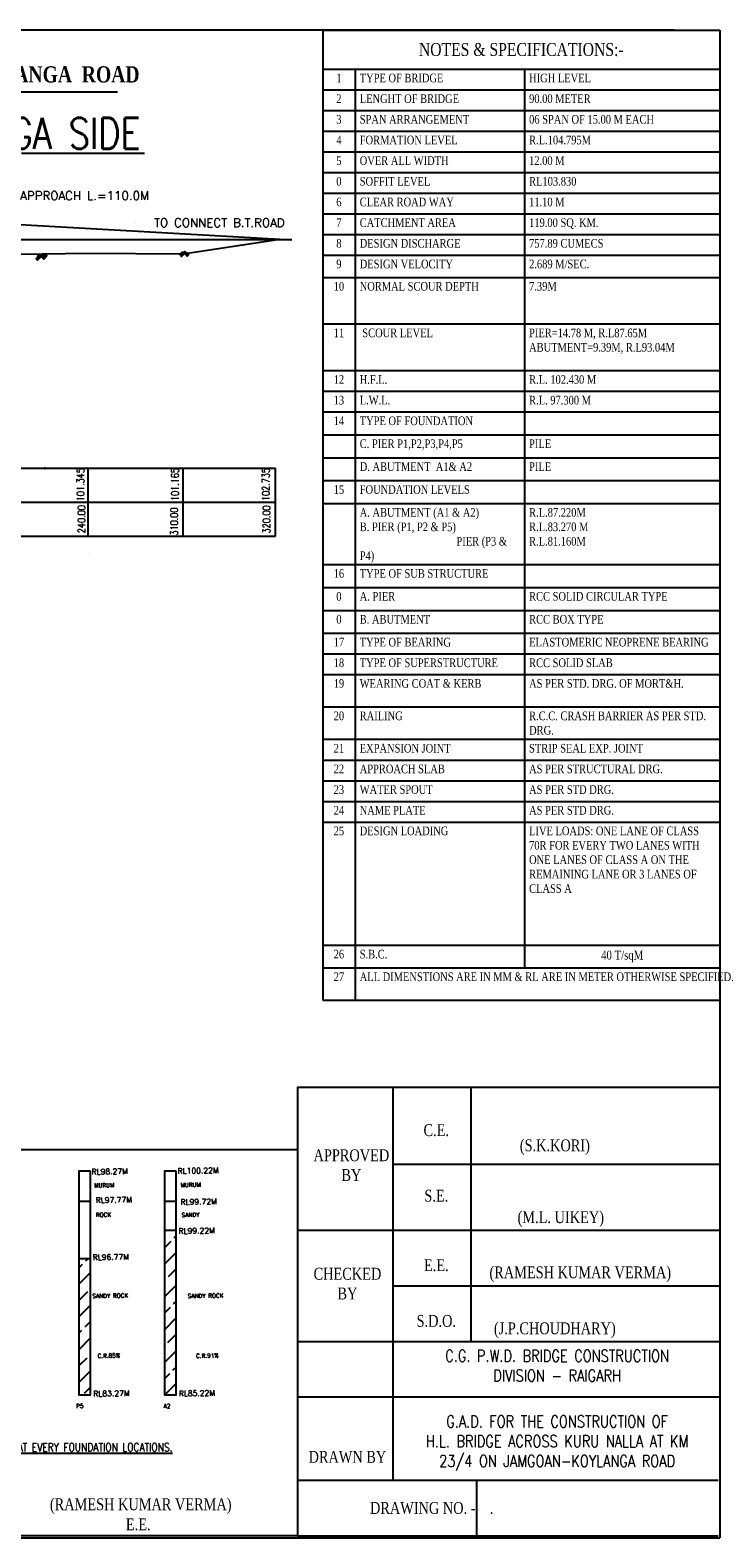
# Model space of a CAD drawing. Header units: metres. Extents: x -1840 to 884, y 14 to 537.
# Tile 10 of 10: x 714 to 884, y 164 to 537. Entities that reach past the tile are written whole.
import ezdxf
from ezdxf.enums import TextEntityAlignment as Align

# ---------------------------------------------------------------- set-up
doc = ezdxf.new("R2010")
doc.units = ezdxf.units.M
doc.header["$LTSCALE"] = 0.1
doc.header["$PDMODE"] = 34
doc.header["$PDSIZE"] = 0.25
doc.layers.add('TEXT', color=7, linetype='Continuous')
doc.styles.add('ROMANS', font='romans.shx', dxfattribs={"width": 0.8})
doc.styles.get("Standard").update_dxf_attribs({"font": 'times.ttf', "width": 0.8, "height": 0.6})
doc.styles.add('tEXT', font='romans.shx')
doc.dimstyles.new('1-100', dxfattribs={"dimscale": 0.8, "dimtxt": 0.2, "dimasz": 0.15, "dimexe": 0.05, "dimexo": 0.2, "dimgap": 0.1, "dimtad": 1, "dimdec": 0, "dimlfac": 1000, "dimzin": 1, "dimdsep": 46, "dimtxsty": 'ROMANS', "dimblk": 'OBLIQUE', "dimcen": 0.2, "dimadec": 0, "dimazin": 0, "dimtfac": 1, "dimtdec": 0, "dimtmove": 0, "dimatfit": 3, "dimldrblk": 'OPEN30', "dimfxl": 1, "dimarcsym": 0})

# ---------------------------------------------------------------- blocks, each defined once
blk = doc.blocks.new('_Oblique')
at = {"color": 0, "linetype": 'ByBlock', "lineweight": -2}
blk.add_line((-0.5, -0.5), (0.5, 0.5), dxfattribs=at)
blk = doc.blocks.new('_Open30')
at = {"color": 0, "linetype": 'ByBlock', "lineweight": -2}
for p, q in [((-1, 0.27), (0, 0)), ((0, 0), (-1, -0.27)), ((0, 0), (-1, 0))]:
    blk.add_line(p, q, dxfattribs=at)
blk = doc.blocks.new('*T76')
at = {"color": 0, "linetype": 'ByBlock', "lineweight": -2, "transparency": 16777216}
for p, q in [((0, 0), (98.11, 0)), ((0, 0), (0, -239.8)), ((98.11, 0), (98.11, -239.8)), ((0, -9.62), (98.11, -9.62)), ((8.02, -9.62), (8.02, -239.8)), ((49.86, -9.62), (49.86, -231.79)), ((0, -14.73), (98.11, -14.73)), ((0, -19.84), (98.11, -19.84)), ((0, -24.95), (98.11, -24.95)), ((0, -30.06), (98.11, -30.06)), ((0, -35.16), (98.11, -35.16)), ((0, -40.27), (98.11, -40.27)), ((0, -45.38), (98.11, -45.38)), ((0, -50.49), (98.11, -50.49)), ((0, -55.6), (98.11, -55.6)), ((0, -61.11), (98.11, -61.11)), ((0, -72.63), (98.11, -72.63)), ((0, -84.15), (98.11, -84.15)), ((0, -89.26), (98.11, -89.26)), ((0, -94.37), (98.11, -94.37)), ((0, -100.03), (98.11, -100.03)), ((0, -105.69), (98.11, -105.69)), ((0, -111.35), (98.11, -111.35)), ((0, -117.01), (98.11, -117.01)), ((0, -132.09), (98.11, -132.09)), ((0, -137.76), (98.11, -137.76)), ((0, -143.42), (98.11, -143.42)), ((0, -149.08), (98.11, -149.08)), ((0, -154.19), (98.11, -154.19)), ((0, -159.29), (98.11, -159.29)), ((0, -167.3), (98.11, -167.3)), ((0, -175.3), (98.11, -175.3)), ((0, -180.41), (98.11, -180.41)), ((0, -185.52), (98.11, -185.52)), ((0, -190.63), (98.11, -190.63)), ((0, -195.74), (98.11, -195.74)), ((0, -226.19), (98.11, -226.19)), ((0, -231.79), (98.11, -231.79)), ((0, -239.8), (98.11, -239.8))]:
    blk.add_line(p, q, dxfattribs=at)
at = {"color": 0, "transparency": 16777216}
for s, insert, char_height, width, attachment_point in [('NOTES & SPECIFICATIONS:-', (49.05, -4.81), 3.2062, 95.849, 5), ('1', (4.01, -10.75), 2.14, 5.7652, 2), ('TYPE OF BRIDGE', (9.15, -10.75), 2.1375, 39.5848, 1), ('HIGH LEVEL', (50.99, -10.75), 2.137, 45.9847, 1), ('2', (4.01, -15.86), 2.14, 5.7652, 2), ('LENGHT OF BRIDGE', (9.15, -15.86), 2.1375, 39.5848, 1), ('90{\\fTimes New Roman Baltic|b0|i0|c186|p18;.00 METER}', (50.99, -15.86), 2.1375, 45.9847, 1), ('3', (4.01, -20.97), 2.14, 5.7652, 2), ('SPAN ARRANGEMENT', (9.15, -20.97), 2.1375, 39.5848, 1), ('{\\fTimes New Roman Baltic|b0|i0|c186|p18;0}6{\\fTimes New Roman Baltic|b0|i0|c186|p18; SPAN OF 15.00 M EACH}', (50.99, -20.97), 2.13746, 45.9847, 1), ('4', (4.01, -26.08), 2.14, 5.7652, 2), ('FORMATION LEVEL', (9.15, -26.08), 2.1375, 39.5848, 1), ('R.L.104.795M', (50.99, -26.08), 2.1375, 45.9847, 1), ('5', (4.01, -31.18), 2.14, 5.7652, 2), ('OVER ALL WIDTH', (9.15, -31.18), 2.1375, 39.5848, 1), ('12.00 M', (50.99, -31.18), 2.137, 45.9847, 1), ('0', (4.01, -36.29), 2.14, 5.7652, 2), ('SOFFIT LEVEL', (9.15, -36.29), 2.1375, 39.5848, 1), ('{\\fTimes New Roman Baltic|b0|i0|c186|p18;RL103.8}30', (50.99, -36.29), 2.1375, 45.9847, 1), ('6', (4.01, -41.4), 2.14, 5.7652, 2), ('CLEAR ROAD WAY', (9.15, -41.4), 2.1375, 39.5848, 1), ('11.10{\\fTimes New Roman Baltic|b0|i0|c186|p18; M}', (50.99, -41.4), 2.1375, 45.9847, 1), ('7', (4.01, -46.51), 2.14, 5.7652, 2), ('CATCHMENT AREA', (9.15, -46.51), 2.1375, 39.5848, 1), ('119.00 SQ. KM.', (50.99, -46.51), 2.1375, 45.9847, 1), ('8', (4.01, -51.62), 2.14, 5.7652, 2), ('DESIGN DISCHARGE', (9.15, -51.62), 2.1375, 39.5848, 1), ('757.89 CUMECS', (50.99, -51.62), 2.1375, 45.9847, 1), ('9', (4.01, -56.73), 2.14, 5.7652, 2), ('DESIGN VELOCITY', (9.15, -56.73), 2.1375, 39.5848, 1), ('2.689 M/SEC.', (50.99, -56.73), 2.1375, 45.9847, 1), ('10', (4.01, -62.24), 2.137, 5.7652, 2), ('NORMAL SCOUR DEPTH', (9.15, -62.24), 2.1375, 39.5848, 1), ('7.39M', (50.99, -62.24), 2.137, 45.9847, 1), ('11', (4.01, -73.76), 2.137, 5.7652, 2), ('{\\fTimes New Roman Baltic|b0|i0|c186|p18; SCOUR }LEVEL', (9.15, -73.76), 2.1375, 39.5848, 1), ('PIER=14.78 M, R.L87.65M           ABUTMENT=9.39M, R.L93.04M ', (50.99, -73.76), 2.1375, 45.9847, 1), ('12', (4.01, -85.28), 2.137, 5.7652, 2), ('H.F.L.', (9.15, -85.28), 2.137, 39.5848, 1), ('R.L. 102.430 M', (50.99, -85.28), 2.1375, 45.9847, 1), ('13', (4.01, -90.39), 2.137, 5.7652, 2), ('L.W.L.', (9.15, -90.39), 2.137, 39.5848, 1), ('R.L. 97.300 M', (50.99, -90.39), 2.1375, 45.9847, 1), ('14', (4.01, -95.5), 2.137, 5.7652, 2), ('TYPE OF FOUNDATION', (9.15, -95.5), 2.1375, 39.5848, 1), ('{\\fTimes New Roman Baltic|b0|i0|c186|p18;C. PIER P1,P2,P3,P4},P5', (9.15, -101.16), 2.1375, 39.5848, 1), ('PILE', (50.99, -101.16), 2.137, 45.9847, 1), ('D. ABUTMENT  A1& A2', (9.15, -106.82), 2.1375, 39.5848, 1), ('PILE', (50.99, -106.82), 2.137, 45.9847, 1), ('15', (4.01, -112.48), 2.137, 5.7652, 2), ('FOUNDATION LEVELS', (9.15, -112.48), 2.1375, 39.5848, 1), ('A. ABUTMENT (A1 & A2)              B{\\fTimes New Roman Baltic|b0|i0|c186|p18;. PIER }({\\fTimes New Roman Baltic|b0|i0|c186|p18;P1, P2} & {\\fTimes New Roman Baltic|b0|i0|c186|p18;P5}){\\fTimes New Roman Baltic|b0|i0|c186|p18;                                           }                   {\\fTimes New Roman Baltic|b0|i0|c186|p18;PIER }({\\fTimes New Roman Baltic|b0|i0|c186|p18;P3} &{\\fTimes New Roman Baltic|b0|i0|c186|p18; P4}){\\fTimes New Roman Baltic|b0|i0|c186|p18; }', (9.15, -118.14), 2.13746, 39.5848, 1), ('R.L.87.220M                                     {\\fTimes New Roman Baltic|b0|i0|c186|p18;R}.{\\fTimes New Roman Baltic|b0|i0|c186|p18;L}.{\\fTimes New Roman Baltic|b0|i0|c186|p18;83.270 M                                         R}.{\\fTimes New Roman Baltic|b0|i0|c186|p18;L}.{\\fTimes New Roman Baltic|b0|i0|c186|p18;81.160M}', (50.99, -118.14), 2.13746, 45.9847, 1), ('{\\fTimes New Roman Baltic|b0|i0|c186|p18;16', (4.01, -133.22), 2.1375, 5.7652, 2), ('TYPE OF SUB STRUCTURE', (9.15, -133.22), 2.1375, 39.5848, 1), ('0', (4.01, -138.88), 2.14, 5.7652, 2), ('A. PIER', (9.15, -138.88), 2.137, 39.5848, 1), ('RCC SOLID CIRCULAR TYPE', (50.99, -138.88), 2.1375, 45.9847, 1), ('0', (4.01, -144.55), 2.14, 5.7652, 2), ('B. ABUTMENT', (9.15, -144.55), 2.1375, 39.5848, 1), ('{\\fTimes New Roman Baltic|b0|i0|c186|p18;RCC }BOX{\\fTimes New Roman Baltic|b0|i0|c186|p18; TYPE}', (50.99, -144.55), 2.1375, 45.9847, 1), ('17', (4.01, -150.21), 2.137, 5.7652, 2), ('TYPE OF BEARING', (9.15, -150.21), 2.1375, 39.5848, 1), ('ELASTOMERIC NEOPRENE BEARING', (50.99, -150.21), 2.1375, 45.9847, 1), ('18', (4.01, -155.31), 2.137, 5.7652, 2), ('TYPE OF SUPERSTRUCTURE', (9.15, -155.31), 2.1375, 39.5848, 1), ('RCC SOLID SLAB', (50.99, -155.31), 2.1375, 45.9847, 1), ('19', (4.01, -160.42), 2.137, 5.7652, 2), ('{\\fTimes New Roman Baltic|b0|i0|c186|p18;WEARING COAT} & KERB', (9.15, -160.42), 2.1375, 39.5848, 1), ('AS PER STD. DRG. OF MORT&H.', (50.99, -160.42), 2.1375, 45.9847, 1), ('20', (4.01, -168.43), 2.137, 5.7652, 2), ('RAILING', (9.15, -168.43), 2.137, 39.5848, 1), ('{\\fTimes New Roman Baltic|b0|i0|c186|p18;R.C.C. }CRASH BARRIER{\\fTimes New Roman Baltic|b0|i0|c186|p18; AS PER STD. DRG.}', (50.99, -168.43), 2.13746, 45.9847, 1), ('21', (4.01, -176.43), 2.137, 5.7652, 2), ('EXPANSION JOINT ', (9.15, -176.43), 2.1375, 39.5848, 1), ('STRIP SEAL EXP. JOINT', (50.99, -176.43), 2.1375, 45.9847, 1), ('22', (4.01, -181.54), 2.137, 5.7652, 2), ('APPROACH SLAB', (9.15, -181.54), 2.1375, 39.5848, 1), ('AS PER STRUCTURAL DRG.', (50.99, -181.54), 2.1375, 45.9847, 1), ('23', (4.01, -186.65), 2.137, 5.7652, 2), ('WATER SPOUT', (9.15, -186.65), 2.1375, 39.5848, 1), ('AS PER STD DRG.', (50.99, -186.65), 2.1375, 45.9847, 1), ('24', (4.01, -191.76), 2.137, 5.7652, 2), ('NAME PLATE', (9.15, -191.76), 2.137, 39.5848, 1), ('AS PER STD DRG.', (50.99, -191.76), 2.1375, 45.9847, 1), ('25', (4.01, -196.86), 2.137, 5.7652, 2), ('DESIGN LOADING  ', (9.15, -196.86), 2.1375, 39.5848, 1), ('{\\fTimes New Roman Baltic|b0|i0|c186|p18;LIVE LOADS: }ONE LANE OF CLASS 70R FOR EVERY TWO LANES WITH ONE LANES OF CLASS A ON THE REMAINING LANE OR 3 LANES OF CLASS A', (50.99, -196.86), 2.13746, 45.9847, 1), ('26', (4.01, -227.32), 2.137, 5.7652, 2), ('S.B.C.', (9.15, -227.32), 2.137, 39.5848, 1), ('40 T/sqM', (73.99, -228.99), 2.196, 45.9847, 5), ('27', (4.01, -232.92), 2.137, 5.7652, 2), ('{\\fTimes New Roman Baltic|b0|i0|c186|p18;\\C256;ALL DIMENS\\fTimes New Roman Baltic|b0|i0|c0|p18;T\\fTimes New Roman Baltic|b0|i0|c186|p18;IONS ARE IN MM & RL ARE IN METER OTHERWISE SPECIFIED.}', (9.15, -232.92), 2.13746, 87.8266, 1)]:
    blk.add_mtext(s, dxfattribs=dict(at, insert=insert, char_height=char_height, width=width, attachment_point=attachment_point))

msp = doc.modelspace()

# ---------------------------------------------------------------- hatches: boundary and pattern name
at = {"linetype": 'ByBlock', "transparency": 33554539}
h = msp.add_hatch(dxfattribs=at)
h.set_pattern_fill('JIS_STN_2.5', color=0, scale=2.290055)
h.set_pattern_definition([(45, (505.444, 208.72), (-4.04828, 4.04828), []), (45, (509.486, 208.72), (-4.04828, 4.04828), [2.74807, -1.14503])])
h.paths.add_polyline_path([(654.0249, 247.4456), (651.1199, 247.4456), (651.1199, 199.5748), (654.0249, 199.5748)])
h.paths.add_polyline_path([(672.6786, 247.4456), (669.7735, 247.4456), (669.7735, 199.5748), (672.6786, 199.5748)])
h.paths.add_polyline_path([(693.32, 233.275), (690.4149, 233.275), (690.4149, 199.5748), (693.32, 199.5748)])
h.paths.add_polyline_path([(728.9454, 233.275), (726.0403, 233.275), (726.0403, 199.5748), (728.9454, 199.5748)])
h.paths.add_polyline_path([(750.0764, 240.2172), (747.1714, 240.2172), (747.1714, 199.5748), (750.0764, 199.5748)])

# ---------------------------------------------------------------- linework, layer by layer
at = {"linetype": 'Continuous'}
for p, q in [((873.1742, 536.8792), (376.3865, 536.8792)), ((407.9075, 521.623), (735.6172, 521.623)), ((740.0447, 489.3569), (740.0447, 489.3569)), ((716.4932, 479.5568), (716.4932, 479.5568)), ((884.3962, 308.7823), (884.3962, 303.3626)), ((780.1075, 275.5682), (780.1075, 164.6816)), ((803.6115, 275.6677), (803.6115, 240.2211)), ((803.6115, 240.3207), (803.6115, 212.7405)), ((803.6115, 212.7405), (803.6115, 178.4219)), ((780.1075, 164.6816), (824.2525, 164.6816)), ((824.2525, 164.6816), (883.946, 164.6816))]:
    msp.add_line(p, q, dxfattribs=at)
at = {"color": 0, "linetype": 'ByBlock'}
for p, q in [((699.9188, 489.5286), (778.6421, 485.0205)), ((778.6421, 485.0205), (453.8213, 485.0205)), ((884.3962, 297.2628), (884.3962, 164.1948)), ((822.8582, 275.5682), (822.8582, 212.7405)), ((376.3865, 164.1948), (884.3962, 164.1948))]:
    msp.add_line(p, q, dxfattribs=at)
for p, q in [((715.4437, 480.2863), (716.243, 481.0856)), ((715.6057, 480.1244), (716.5302, 481.0489)), ((715.7272, 480.8955), (716.4026, 481.5709)), ((715.7676, 479.9624), (716.8186, 481.0134)), ((715.8892, 480.7336), (716.6885, 481.5329)), ((716.0511, 480.5717), (716.9756, 481.4962)), ((716.213, 480.4097), (717.264, 481.4607)), ((717.5488, 480.1244), (716.7392, 480.934)), ((717.7108, 480.2863), (717.006, 480.9911)), ((717.8324, 480.4097), (717.0227, 481.2194)), ((717.9943, 480.5717), (717.1846, 481.3813)), ((717.8727, 480.4482), (717.3717, 480.9492)), ((718.1562, 480.7336), (717.4514, 481.4384)), ((718.3181, 480.8955), (717.8172, 481.3965)), ((750.8822, 481.3492), (751.5575, 482.0245)), ((751.0441, 481.1873), (751.8434, 481.9866)), ((751.2061, 481.0254), (752.1306, 481.9499)), ((751.368, 480.8634), (752.419, 481.9144)), ((752.6462, 481.7596), (752.1452, 482.2606)), ((752.9873, 480.8634), (752.1776, 481.6731)), ((753.1492, 481.0254), (752.3396, 481.835)), ((753.3112, 481.1873), (752.6064, 481.8921)), ((396.4585, 428.5788), (774.658, 428.5788)), ((387.2737, 420.1858), (774.658, 420.1858)), ((387.5722, 411.829), (774.658, 411.829))]:
    msp.add_line(p, q)
at = {"ltscale": 2}
for p, q in [((780.1075, 275.5682), (884.3962, 275.5682)), ((803.6115, 256.5744), (884.3962, 256.5744)), ((780.1075, 240.2211), (884.3962, 240.2211)), ((803.6115, 226.4808), (884.3962, 226.4808)), ((780.1075, 212.7405), (884.3962, 212.7405)), ((780.1075, 199.0664), (884.3962, 199.0664)), ((780.1075, 178.4219), (883.946, 178.4219)), ((824.2525, 178.4219), (824.2525, 164.6816))]:
    msp.add_line(p, q, dxfattribs=at)
at = {"color": 0}
for p, q in [((726.0403, 247.4456), (728.9454, 247.4456)), ((747.1714, 247.4456), (750.0764, 247.4456)), ((747.1714, 240.2172), (750.0764, 240.2172)), ((726.0403, 233.275), (728.9454, 233.275))]:
    msp.add_line(p, q, dxfattribs=at)
at = {"color": 0, "linetype": 'ByBlock'}
for points in [[(671.949, 479.3256), (705.5602, 481.4229), (728.3532, 481.7654), (751.8434, 481.5495), (774.658, 485.0699)], [(751.5055, 481.9726), (751.8434, 481.9866)], [(751.8434, 481.9866), (752.3607, 482.0451)]]:
    msp.add_lwpolyline(points, dxfattribs=at)
at = {"color": 1}
for points in [[(728.3532, 411.829), (728.3532, 428.5788)], [(751.8434, 411.829), (751.8434, 411.829), (751.8434, 428.5788)], [(774.658, 411.829), (774.658, 411.829), (774.658, 428.5788)]]:
    msp.add_lwpolyline(points, dxfattribs=at)
msp.add_lwpolyline([(728.3532, 407.8484), (728.3532, 407.8484)], close=True, dxfattribs=at)
at = {"color": 0, "linetype": 'ByBlock'}
msp.add_lwpolyline([(629.5177, 260.2149), (780.1075, 260.2149), (780.1075, 164.6816), (629.5177, 164.6816)], close=True, dxfattribs=at)
at = {"color": 0}
for points in [[(728.9454, 254.8733), (726.0403, 254.8733), (726.0403, 199.5748), (728.9454, 199.5748)], [(750.0764, 254.8733), (747.1714, 254.8733), (747.1714, 199.5748), (750.0764, 199.5748)]]:
    msp.add_lwpolyline(points, close=True, dxfattribs=at)
at = {"color": 1}
msp.add_point((717.7501, 428.5788), dxfattribs=at)

# ---------------------------------------------------------------- block references
msp.add_blockref('*T76', (786.2901, 536.8792))

# ---------------------------------------------------------------- texts
at = {"style": 'ROMANS', "width": 0.8}
for s, p in [('101.345', (727.9265, 428.6119)), ('101.165', (751.2711, 428.6564)), ('102.735', (773.7051, 428.6562)), ('240.00', (728.1564, 419.4467)), ('310.00', (751.0944, 418.8669)), ('320.00', (773.8615, 419.3892))]:
    msp.add_text(s, height=1.83204, rotation=90, dxfattribs=at).set_placement(p, align=Align.BOTTOM_RIGHT)
at = {"lineweight": -3, "insert": (409.1608, 527.9486), "char_height": 4.0061049, "width": 474.858934, "attachment_point": 1}
msp.add_mtext('{\\fTimes New Roman|b1|i0|c0|p18;GENERAL ARRANGEMENT DRAWING  FOR THE CONSTRUCTION OF H.L. BRIDGE ACROSS KURU NALLA  ON JAMGOAN- KOYLANGA  ROAD}', dxfattribs=at)
at = {"insert": (741.322, 511.3705), "char_height": 7.623084, "width": 74.052694, "attachment_point": 6, "style": 'ROMANS'}
msp.add_mtext('KOYLANGA SIDE', dxfattribs=at)
at = {"linetype": 'Continuous', "char_height": 1.113336, "attachment_point": 1, "style": 'tEXT'}
for s, insert in [(' \\P {\\H1.91912x;APPROACH L.=110.0M}', (710.8224, 498.9019)), (' \\P {\\H1.91912x;TO CONNECT B.T.ROAD}', (743.8656, 492.213))]:
    msp.add_mtext(s, dxfattribs=dict(at, insert=insert))
at = {"ltscale": 2, "char_height": 2.93127}
for s, insert, width, attachment_point in [('C.E.', (814.35, 264.9472), 19.784556, 5), ('{\\fTimes New Roman|b0|i0|c0|p18;\\H1x;(S.K.KORI)}', (843.643, 262.6869), 30.403924, 2), ('APPROVED \\PBY', (793.3801, 256.3204), 30.403924, 5), ('S.E.', (814.35, 248.7444), 19.784556, 5), ('{\\fTimes New Roman Baltic|b0|i0|c186|p18;\\H0.2857x;\\P\\pi-8.7938,l11.725,t11.725;\\fTimes New Roman|b0|i0|c0|p18;\\H3.5002x;(M.L.^IUIKEY)}', (843.643, 246.3336), 30.403924, 2), ('CHECKED \\PBY', (792.407, 227.0239), 30.403924, 5), ('E.E.', (814.35, 231.5551), 19.784556, 5), ('{\\H0.2857x;\\P\\fTimes New Roman|b0|i0|c0|p18;\\H3.50018x;(RAMESH KUMAR VERMA)}', (849.9253, 232.6869), 45.593717, 2), ('S.D.O.', (814.35, 217.8036), 19.784556, 5), ('{\\H0.2857x;\\P\\fTimes New Roman|b0|i0|c0|p18;\\H3.50018x;(J.P.CHOUDHARY)}', (843.643, 218.8529), 30.403924, 2), ('\\A1;{\\Fromant|c0;\\C256;C.G. P.W.D. BRIDGE CONSTRUCTION\\PDIVISION - RAIGARH}', (844.1968, 206.7407), 79.478047, 5), ('\\A1;{\\Fromant|c0;G.A.D. FOR THE CONSTRUCTION OF\\PH.L. BRIDGE ACROSS KURU NALLA AT KM 23/4 ON JAMGOAN-KOYLANGA ROAD}', (844.1968, 187.5822), 79.478047, 5), ('{\\H0.2857x;\\P}DRAWN BY', (792.3943, 187.0726), 30.403924, 2), ('{\\H0.2857x;\\P\\fTimes New Roman|b0|i0|c0|p18;\\H3.50018x;(RAMESH KUMAR VERMA)}', (741.3422, 175.3584), 45.593717, 2), ('DRAWING NO. -    .', (813.2221, 171.5518), 50.208815, 5), ('E.E.', (740.7213, 167.4977), 19.784556, 5)]:
    msp.add_mtext(s, dxfattribs=dict(at, insert=insert, width=width, attachment_point=attachment_point))
at = {"linetype": 'Continuous', "attachment_point": 1, "rotation": 0.988456, "style": 'tEXT'}
for s, insert, char_height in [('{\\H1.3377x;RL98.27M} ', (729.1856, 255.3671), 1.027145), ('{\\H1.3377x;RL100.22M} ', (750.4368, 255.572), 1.027145), ('MURUM ', (729.8039, 251.8263), 1.02715), ('MURUM ', (751.1863, 251.9269), 1.02715), ('{\\H1.3377x;RL97.77M} ', (730.1991, 248.3393), 1.027145), ('RL99.72M ', (751.168, 247.8967), 1.374), ('ROCK ', (730.2542, 244.5302), 1.02715), ('SANDY  ', (751.4373, 244.5131), 1.02715), ('RL99.22M ', (750.6624, 240.7174), 1.374), ('{\\H1.3377x;RL96.77M} ', (729.4564, 234.2035), 1.027145), ('SANDY ROCK ', (729.4075, 224.4729), 1.027145), ('SANDY ROCK ', (752.9446, 224.4729), 1.027145), ('\\pi-3.9129,l4.9401,t4.9401;C.R.85%', (729.6284, 209.6699), 1.027145), ('\\pi-3.9129,l4.9401,t4.9401;C.R.91%', (753.9759, 209.6699), 1.027145), ('RL83.27M ', (729.6153, 200.4971), 1.374), ('RL85.22M ', (750.7238, 200.5559), 1.374), ('P5', (725.3841, 197.2908), 1.02715), ('A2', (746.981, 197.2908), 1.02715)]:
    msp.add_mtext(s, dxfattribs=dict(at, insert=insert, char_height=char_height))
at = {"layer": 'TEXT', "insert": (697.409, 188.31), "char_height": 2.051889, "width": 130.306415, "attachment_point": 5, "style": 'ROMANS'}
msp.add_mtext('{\\LBORING DETAULS\\PTHIS IS TO CERTIFIED THAT THE BORING  HAS BEEN DONE AT EVERY FOUNDATION LOCATIONS.}', dxfattribs=at)

# ---------------------------------------------------------------- leaders
msp.add_leader([(742.1792, 506.4282), (711.8798, 506.4282)], dimstyle='1-100', override={"dimasz": 0.5})

doc.saveas('drawing.dxf')
